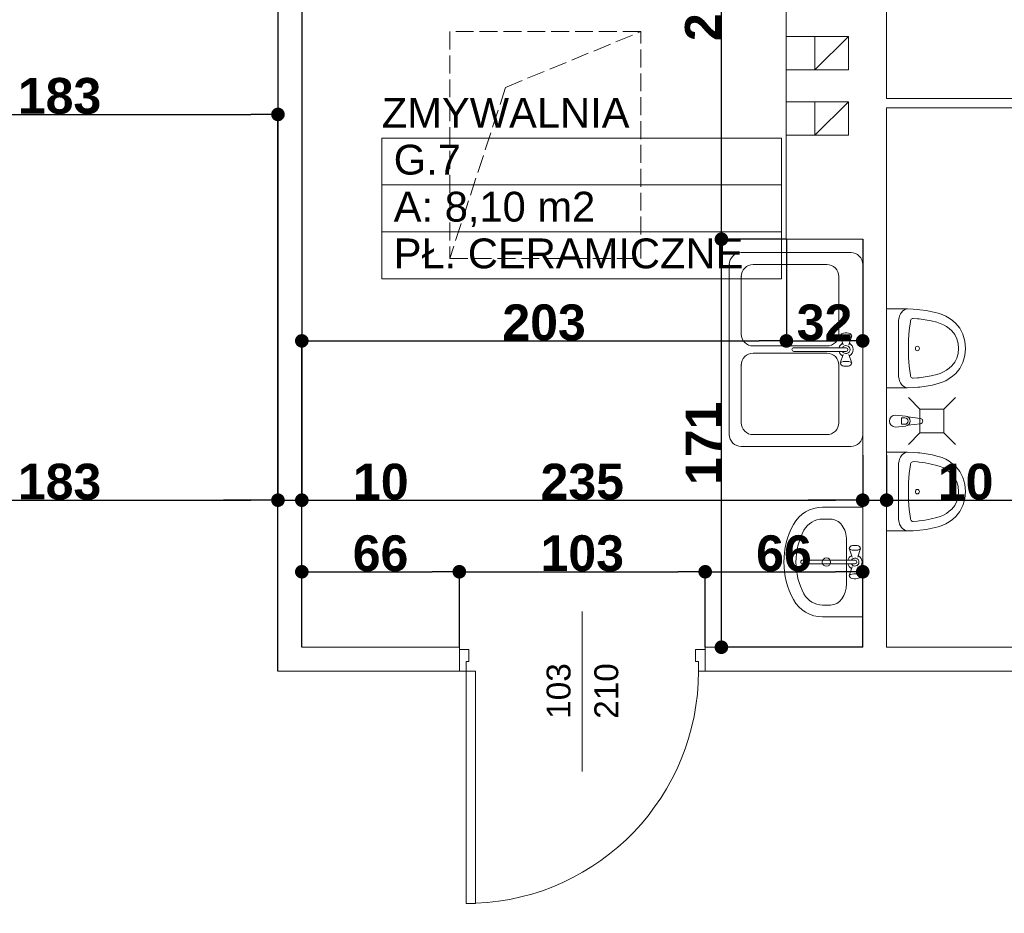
# Model space of a CAD drawing. Header units: millimetres. Extents: x 183299 to 1018155, y -286688 to 171278.
# Tile 51 of 100: x 406976 to 411101, y -86691 to -82946. Entities that reach past the tile are written whole.
import ezdxf
from ezdxf.enums import TextEntityAlignment as Align

# ---------------------------------------------------------------- set-up
doc = ezdxf.new("R2010")
doc.units = ezdxf.units.MM
doc.header["$MEASUREMENT"] = 0
doc.linetypes.add('Krawędzie ukryte 2', pattern=[100, 75, -25])
doc.linetypes.add('Przerywana', pattern=[282.222223, 141.111112, -141.111112])
for name, color, linetype in [('Drzwi ArchiCAD', 7, 'Continuous'), ('Elementy Modelu - Strefy', 7, 'Continuous'), ('inwentaryzacja_sciany', 7, 'Continuous'), ('inwentaryzacja_wyposazenie_sanitarne', 7, 'Continuous'), ('Konstrukcja - Słupy', 7, 'Continuous'), ('Wymiarowanie - Ogólne', 7, 'Continuous'), ('Znaczniki Drzwi', 7, 'Continuous')]:
    doc.layers.add(name, color=color, linetype=linetype)
for name, color, linetype, lineweight in [('Drzwi ArchiCAD_Nr_Pióra__1', 7, 'Continuous', 13), ('Elementy Modelu - Strefy_Nr_Pióra__6', 250, 'Continuous', 18), ('inwentaryzacja_sciany_Nr_Pióra__1', 7, 'Continuous', 13), ('inwentaryzacja_wyposazenie_sanitarne_Nr_Pióra__1', 7, 'Continuous', 13), ('Konstrukcja - Słupy_Nr_Pióra__1', 7, 'Continuous', 13), ('Znaczniki Drzwi_Nr_Pióra__1', 7, 'Continuous', 13), ('Znaczniki Drzwi_Nr_Pióra__7', 7, 'Continuous', 35)]:
    doc.layers.add(name, color=color, linetype=linetype, lineweight=lineweight)
for name, color, linetype, lineweight, true_color in [('Drzwi ArchiCAD_Nr_Pióra__23', 7, 'Continuous', 20, 0xff6600), ('Drzwi ArchiCAD_Nr_Pióra__3', 7, 'Continuous', 18, 0xff6600), ('inwentaryzacja_sciany_Nr_Pióra__4', 7, 'Continuous', 20, 0x029e21)]:
    doc.layers.add(name, color=color, linetype=linetype, lineweight=lineweight, true_color=true_color)
doc.styles.add('GENERATED_STYLE_1', font='arial.ttf')
doc.styles.add('GENERATED_STYLE_2', font='arialbd.ttf')
doc.styles.get("Standard").update_dxf_attribs({"font": 'txt', "bigfont": 'BIGFONT.SHX'})
doc.dimstyles.new('GENERATED_STYLE__1', dxfattribs={"dimtxt": 150, "dimasz": 114, "dimexe": 0.18, "dimexo": 0, "dimgap": 0.09, "dimtad": 1, "dimtih": 1, "dimtoh": 1, "dimdec": 0, "dimlfac": 0.1, "dimzin": 0, "dimdsep": 46, "dimtxsty": 'GENERATED_STYLE_2', "dimblk": 'ARROWHEAD_11', "dimblk1": 'ARROWHEAD_11', "dimblk2": 'ARROWHEAD_11', "dimcen": 0.09, "dimclrd": 256, "dimclre": 256, "dimclrt": 256, "dimazin": 0, "dimtfac": 1, "dimtdec": 4, "dimtmove": 0, "dimatfit": 3, "dimfxl": 1, "dimtolj": 1, "dimtzin": 0, "dimarcsym": 0})
doc.dimstyles.new('GENERATED_STYLE__2', dxfattribs={"dimtxt": 150, "dimasz": 114, "dimexe": 0.18, "dimexo": 0, "dimgap": 0.09, "dimtad": 1, "dimdec": 0, "dimlfac": 0.1, "dimzin": 0, "dimdsep": 46, "dimtxsty": 'GENERATED_STYLE_2', "dimblk": 'ARROWHEAD_11', "dimblk1": 'ARROWHEAD_11', "dimblk2": 'ARROWHEAD_11', "dimcen": 0.09, "dimclrd": 256, "dimclre": 256, "dimclrt": 256, "dimazin": 0, "dimtfac": 1, "dimtdec": 4, "dimtmove": 0, "dimatfit": 3, "dimfxl": 1, "dimtolj": 1, "dimtzin": 0, "dimarcsym": 0})

# ---------------------------------------------------------------- blocks, each defined once
blk = doc.blocks.new('ZMYWALNIA              _G.7_153_2', base_point=(233987.8, -83738.3))
at = {"layer": 'Elementy Modelu - Strefy_Nr_Pióra__6', "linetype": 'Continuous'}
for p, q in [((233150.1, -83541.9), (234825.5, -83541.9)), ((233150.1, -83738.3), (233150.1, -83541.9)), ((234825.5, -83541.9), (234825.5, -83738.3)), ((234825.5, -83738.3), (233150.1, -83738.3)), ((233150.1, -83738.3), (234825.5, -83738.3)), ((233150.1, -83934.8), (233150.1, -83738.3)), ((234825.5, -83738.3), (234825.5, -83934.8)), ((234825.5, -83934.8), (233150.1, -83934.8)), ((233150.1, -83934.8), (234825.5, -83934.8)), ((233150.1, -84131.2), (233150.1, -83934.8)), ((234825.5, -83934.8), (234825.5, -84131.2)), ((234825.5, -84131.2), (233150.1, -84131.2))]:
    blk.add_line(p, q, dxfattribs=at)
at = {"linetype": 'Continuous', "flags": 1}
for tag in ['ROOM_AREA', 'ROOM_PERIM', 'ROOM_WALLS_SURF', 'ROOM_DOORS_SURF', 'ROOM_WINDS_SURF', 'ROOM_BASELEV', 'ROOM_HEIGHT', 'ROOM_NET_AREA', 'ROOM_REDUCED_AREA', 'ROOM_CALC_AREA', 'ROOM_VOLUME']:
    blk.add_attdef(tag, text='', height=2000, dxfattribs=at).set_placement((233987.8, -84771.5), align=Align.BOTTOM_LEFT)
at = {"layer": 'Elementy Modelu - Strefy_Nr_Pióra__6', "linetype": 'Continuous', "insert": (233200.1, -83766.9), "char_height": 125, "attachment_point": 1, "style": 'GENERATED_STYLE_1'}
blk.add_mtext('{A: 8,10 m2}', dxfattribs=at)
at = {"layer": 'Elementy Modelu - Strefy_Nr_Pióra__6', "style": 'GENERATED_STYLE_1'}
for tag, p in [('ROOM_NAME', (233150.1, -83536)), ('ROOM_NUMBER', (233200.1, -83732.4)), ('basec', (233200.1, -84125.3))]:
    blk.add_attdef(tag, text='', height=125, dxfattribs=at).set_placement(p, align=Align.BOTTOM_LEFT)
blk = doc.blocks.new('D1 Drzwi proste 12_77')
at = {"layer": 'Drzwi ArchiCAD_Nr_Pióra__1', "linetype": 'Continuous'}
for p, q in [((-515, 0), (-515, -90)), ((515, 0), (515, -90))]:
    blk.add_line(p, q, dxfattribs=at)
at = {"layer": 'Drzwi ArchiCAD_Nr_Pióra__23', "linetype": 'Continuous'}
for p, q in [((-487, 0), (-515, 0)), ((-515, 0), (-515, -90)), ((-487, -40), (-487, 0)), ((515, 0), (487, 0)), ((487, 0), (487, -40)), ((515, -90), (515, 0)), ((-475, -40), (-487, -40)), ((-475, -90), (-475, -40)), ((487, -40), (475, -40)), ((475, -40), (475, -90)), ((-515, -90), (-475, -90)), ((475, -90), (515, -90))]:
    blk.add_line(p, q, dxfattribs=at)
at = {"layer": 'Drzwi ArchiCAD_Nr_Pióra__3', "linetype": 'Continuous'}
for p, q in [((487, 974), (447, 974)), ((447, 974), (447, 0)), ((487, 0), (487, 974)), ((447, 0), (487, 0))]:
    blk.add_line(p, q, dxfattribs=at)
blk.add_arc((487, 0), 974, 92.3537, 180, dxfattribs=at)
blk = doc.blocks.new('Znacznik O 12_274')
at = {"layer": 'Znaczniki Drzwi_Nr_Pióra__1', "linetype": 'Continuous'}
blk.add_line((0, 421.4), (0, -250), dxfattribs=at)
at = {"layer": 'Znaczniki Drzwi_Nr_Pióra__7', "linetype": 'Continuous', "char_height": 100, "attachment_point": 7, "rotation": 270, "style": 'GENERATED_STYLE_1'}
for s, insert in [('{210}', (-152.1, 200)), ('{103}', (47.9, 200))]:
    blk.add_mtext(s, dxfattribs=dict(at, insert=insert))
blk = doc.blocks.new('Ściana_736_2', base_point=(238385.1, -85775.8))
at = {"layer": 'inwentaryzacja_sciany_Nr_Pióra__1', "linetype": 'Continuous'}
for p, q in [((233475.1, -85675.8), (232815.1, -85675.8)), ((233475.1, -85685.8), (233475.1, -85675.8)), ((234505.1, -85685.8), (234505.1, -85675.8)), ((235165.1, -85675.8), (234505.1, -85675.8)), ((238285.1, -85675.8), (235265.1, -85675.8)), ((233475.1, -85775.8), (233475.1, -85685.8)), ((234505.1, -85775.8), (234505.1, -85685.8)), ((232715.1, -85775.8), (233475.1, -85775.8)), ((234505.1, -85775.8), (238385.1, -85775.8))]:
    blk.add_line(p, q, dxfattribs=at)
at = {"layer": 'Drzwi ArchiCAD', "linetype": 'Continuous', "rotation": 180}
blk.add_blockref('D1 Drzwi proste 12_77', (233990.1, -85775.8), dxfattribs=at)
at = {"layer": 'Znaczniki Drzwi', "rotation": 180}
blk.add_blockref('Znacznik O 12_274', (233990.1, -85775.8), dxfattribs=at)
blk = doc.blocks.new('Ściana_737_2', base_point=(232715.1, -85775.8))
at = {"layer": 'inwentaryzacja_sciany_Nr_Pióra__1', "linetype": 'Continuous'}
for p, q in [((232715.1, -81165.8), (232715.1, -85775.8)), ((232815.1, -85675.8), (232815.1, -81955.8))]:
    blk.add_line(p, q, dxfattribs=at)
blk = doc.blocks.new('Ściana_720_2', base_point=(235265.1, -85775.8))
at = {"layer": 'inwentaryzacja_sciany_Nr_Pióra__1', "linetype": 'Continuous'}
for p, q in [((235165.1, -83965.8), (235165.1, -85675.8)), ((235265.1, -85675.8), (235265.1, -83965.8))]:
    blk.add_line(p, q, dxfattribs=at)
blk = doc.blocks.new('Ściana_718_2', base_point=(235265.1, -81955.8))
at = {"layer": 'inwentaryzacja_sciany_Nr_Pióra__1', "linetype": 'Continuous'}
for p, q in [((234845.1, -81955.8), (234845.1, -83965.8)), ((235265.1, -83375.8), (235265.1, -81955.8)), ((235265.1, -83965.8), (235265.1, -83415.8)), ((234845.1, -83965.8), (235165.1, -83965.8))]:
    blk.add_line(p, q, dxfattribs=at)
blk = doc.blocks.new('D1 Drzwi proste 12_130')
at = {"layer": 'Drzwi ArchiCAD_Nr_Pióra__1', "linetype": 'Continuous'}
for p, q in [((-450, 0), (-450, -40)), ((450, 0), (450, -40))]:
    blk.add_line(p, q, dxfattribs=at)
at = {"layer": 'Drzwi ArchiCAD_Nr_Pióra__23', "linetype": 'Continuous'}
for p, q in [((-422, 0), (-450, 0)), ((-450, 0), (-450, -40)), ((-422, -40), (-422, 0)), ((450, 0), (422, 0)), ((422, 0), (422, -40)), ((450, -40), (450, 0)), ((-450, -40), (-410, -40)), ((-410, -40), (-422, -40)), ((422, -40), (410, -40)), ((410, -40), (450, -40))]:
    blk.add_line(p, q, dxfattribs=at)
at = {"layer": 'Drzwi ArchiCAD_Nr_Pióra__3', "linetype": 'Continuous'}
for p, q in [((422, 844), (382, 844)), ((382, 844), (382, 0)), ((422, 0), (422, 844)), ((382, 0), (422, 0))]:
    blk.add_line(p, q, dxfattribs=at)
blk.add_arc((422, 0), 844, 92.7165, 180, dxfattribs=at)
blk = doc.blocks.new('D1 Drzwi proste 12_131')
at = {"layer": 'Drzwi ArchiCAD_Nr_Pióra__1', "linetype": 'Continuous'}
for p, q in [((-450, 0), (-450, -40)), ((450, 0), (450, -40))]:
    blk.add_line(p, q, dxfattribs=at)
at = {"layer": 'Drzwi ArchiCAD_Nr_Pióra__23', "linetype": 'Continuous'}
for p, q in [((-422, 0), (-450, 0)), ((-450, 0), (-450, -40)), ((-422, -40), (-422, 0)), ((450, 0), (422, 0)), ((422, 0), (422, -40)), ((450, -40), (450, 0)), ((-450, -40), (-410, -40)), ((-410, -40), (-422, -40)), ((422, -40), (410, -40)), ((410, -40), (450, -40))]:
    blk.add_line(p, q, dxfattribs=at)
at = {"layer": 'Drzwi ArchiCAD_Nr_Pióra__3', "linetype": 'Continuous'}
for p, q in [((422, 844), (382, 844)), ((382, 844), (382, 0)), ((422, 0), (422, 844)), ((382, 0), (422, 0))]:
    blk.add_line(p, q, dxfattribs=at)
blk.add_arc((422, 0), 844, 92.7165, 180, dxfattribs=at)
blk = doc.blocks.new('Ściana_357_2', base_point=(235265.1, -83395.8))
at = {"layer": 'inwentaryzacja_sciany_Nr_Pióra__1', "linetype": 'Continuous'}
for p, q in [((235855.1, -83375.8), (235265.1, -83375.8)), ((235855.1, -83415.8), (235855.1, -83375.8)), ((236755.1, -83415.8), (236755.1, -83375.8)), ((236795.1, -83415.8), (236795.1, -83375.8)), ((237695.1, -83415.8), (237695.1, -83375.8)), ((238285.1, -83375.8), (237695.1, -83375.8)), ((238285.1, -83415.8), (238285.1, -83375.8)), ((235265.1, -83415.8), (235855.1, -83415.8)), ((236755.1, -83415.8), (236795.1, -83415.8)), ((237695.1, -83415.8), (238285.1, -83415.8))]:
    blk.add_line(p, q, dxfattribs=at)
at = {"layer": 'Drzwi ArchiCAD', "linetype": 'Continuous', "rotation": 180}
blk.add_blockref('D1 Drzwi proste 12_131', (236305.1, -83415.8), dxfattribs=at)
at = {"layer": 'Drzwi ArchiCAD', "linetype": 'Continuous', "xscale": -1, "rotation": 180}
blk.add_blockref('D1 Drzwi proste 12_130', (237245.1, -83415.8), dxfattribs=at)
blk = doc.blocks.new('Słup_122_2', base_point=(235035.1, -83460))
at = {"layer": 'Konstrukcja - Słupy_Nr_Pióra__1', "linetype": 'Continuous'}
blk.add_line((234965.1, -83530), (235105.1, -83390), dxfattribs=at)
at = {"layer": 'Konstrukcja - Słupy_Nr_Pióra__1', "linetype": 'Continuous', "flags": 128}
blk.add_lwpolyline([(234965.1, -83530), (235105.1, -83530), (235105.1, -83390), (234965.1, -83390)], close=True, dxfattribs=at)
blk = doc.blocks.new('Słup_123_2', base_point=(235035.1, -83185.8))
at = {"layer": 'Konstrukcja - Słupy_Nr_Pióra__1', "linetype": 'Continuous'}
blk.add_line((234965.1, -83255.8), (235105.1, -83115.8), dxfattribs=at)
at = {"layer": 'Konstrukcja - Słupy_Nr_Pióra__1', "linetype": 'Continuous', "flags": 128}
blk.add_lwpolyline([(234965.1, -83255.8), (235105.1, -83255.8), (235105.1, -83115.8), (234965.1, -83115.8)], close=True, dxfattribs=at)
blk = doc.blocks.new('Umywalka 01 12_16')
at = {"layer": 'inwentaryzacja_wyposazenie_sanitarne_Nr_Pióra__1', "linetype": 'Continuous'}
for p, q in [((-230, 0), (-230, -168)), ((230, 0), (-230, 0)), ((230, 0), (230, -168)), ((-69.1, -22.7), (-70, -29.2)), ((-70, -29.2), (-70, -36.2)), ((-70, -36.2), (-69.1, -42.7)), ((-67.6, -17.4), (-69.1, -22.7)), ((-65.6, -13.9), (-67.6, -17.4)), ((-60.4, -10.1), (-65.6, -13.9)), ((-57.6, -8.7), (-60.4, -10.1)), ((-54.8, -10.1), (-57.6, -8.7)), ((-20.1, -20.7), (-57.6, -8.7)), ((-52.3, -14.3), (-54.8, -10.1)), ((-50.5, -20.7), (-52.3, -14.3)), ((-49.5, -28.5), (-50.5, -20.7)), ((-50.5, -44.7), (-49.5, -36.9)), ((-49.5, -36.9), (-49.5, -28.5)), ((-7.9, -31.3), (-7.9, -251.6)), ((7.9, -251.6), (7.9, -31.3)), ((20.1, -20.7), (57.6, -8.7)), ((50.5, -20.7), (49.5, -28.5)), ((49.5, -28.5), (49.5, -36.9)), ((49.5, -36.9), (50.5, -44.7)), ((52.3, -14.3), (50.5, -20.7)), ((54.8, -10.1), (52.3, -14.3)), ((57.6, -8.7), (54.8, -10.1)), ((60.4, -10.1), (57.6, -8.7)), ((60.4, -10.1), (65.6, -13.9)), ((67.6, -17.4), (65.6, -13.9)), ((69.1, -22.7), (67.6, -17.4)), ((70, -29.2), (69.1, -22.7)), ((69.1, -42.7), (70, -36.2)), ((70, -36.2), (70, -29.2)), ((-91.1, -67.7), (-91.1, -67.7)), ((91.1, -67.7), (-91.1, -67.7)), ((-69.1, -42.7), (-67.6, -48)), ((-67.6, -48), (-65.6, -51.5)), ((-60.4, -55.3), (-65.6, -51.5)), ((-60.4, -55.3), (-57.6, -56.7)), ((-20.1, -44.7), (-57.6, -56.7)), ((-57.6, -56.7), (-54.8, -55.3)), ((-54.8, -55.3), (-52.3, -51.1)), ((-52.3, -51.1), (-50.5, -44.7)), ((20.1, -44.7), (57.6, -56.7)), ((50.5, -44.7), (52.3, -51.1)), ((52.3, -51.1), (54.8, -55.3)), ((54.8, -55.3), (57.6, -56.7)), ((57.6, -56.7), (60.4, -55.3)), ((60.4, -55.3), (65.6, -51.5)), ((65.6, -51.5), (67.6, -48)), ((67.6, -48), (69.1, -42.7)), ((-180, -134.4), (-180, -168)), ((180, -134.4), (180, -168))]:
    blk.add_line(p, q, dxfattribs=at)
blk.add_circle((0, -151.9), 17.5, dxfattribs=at)
for centre, radius, start, end in [((0, -32.7), 30, 27.9765, 152.0235), ((0, -32.7), 16.8, 298.0549, 241.9451), ((0, -32.7), 8, 10, 170), ((0, -32.7), 30, 207.9765, 254.7747), ((0, -32.7), 30, 285.2253, 332.0235), ((-91.1, -168), 138.9, 180, 241.5254), ((-91.1, -168), 88.9, 180, 241.5254), ((91.1, -168), 88.9, 298.4746, 0), ((91.1, -168), 138.9, 298.4746, 0), ((0, 0), 280, 241.5254, 298.4746), ((0, -251.6), 7.88, 180, 0), ((0, 0), 330, 241.5254, 298.4746)]:
    blk.add_arc(centre, radius, start, end, dxfattribs=at)
for centre, major_axis, start_param, end_param in [((-91.1, -134.4), (88.9, 0), 1.570796, 3.141593), ((91.1, -134.4), (-88.9, 0), 3.141593, 4.712389)]:
    blk.add_ellipse(centre, major_axis=major_axis, ratio=0.750558, start_param=start_param, end_param=end_param, dxfattribs=at)
blk = doc.blocks.new('Zlew tradycyjny 12_3')
at = {"layer": 'inwentaryzacja_wyposazenie_sanitarne_Nr_Pióra__1', "linetype": 'Continuous'}
for p, q in [((762.8, 558.8), (50, 558.8)), ((0, 508.8), (0, 50)), ((337.3, 498.8), (336.4, 492.3)), ((338.8, 504.1), (337.3, 498.8)), ((340.8, 507.6), (338.8, 504.1)), ((346, 511.4), (340.8, 507.6)), ((348.8, 512.8), (346, 511.4)), ((351.6, 511.4), (348.8, 512.8)), ((386.3, 500.8), (348.8, 512.8)), ((354.1, 507.2), (351.6, 511.4)), ((355.9, 500.8), (354.1, 507.2)), ((356.9, 493), (355.9, 500.8)), ((426.5, 500.8), (464, 512.8)), ((456.9, 500.8), (455.9, 493)), ((458.7, 507.2), (456.9, 500.8)), ((461.2, 511.4), (458.7, 507.2)), ((464, 512.8), (461.2, 511.4)), ((466.8, 511.4), (464, 512.8)), ((466.8, 511.4), (472, 507.6)), ((474, 504.1), (472, 507.6)), ((475.5, 498.8), (474, 504.1)), ((476.4, 492.3), (475.5, 498.8)), ((812.8, 50), (812.8, 508.8)), ((341.4, 458.8), (100, 458.8)), ((336.4, 492.3), (336.4, 485.3)), ((336.4, 485.3), (337.3, 478.8)), ((337.3, 478.8), (338.8, 473.5)), ((338.8, 473.5), (340.8, 470)), ((346, 466.2), (340.8, 470)), ((346, 466.2), (348.8, 464.8)), ((386.3, 476.8), (348.8, 464.8)), ((348.8, 464.8), (351.6, 466.2)), ((351.6, 466.2), (354.1, 470.4)), ((354.1, 470.4), (355.9, 476.8)), ((355.9, 476.8), (356.9, 484.6)), ((356.9, 484.6), (356.9, 493)), ((398.5, 490.2), (398.5, 269.9)), ((414.3, 269.9), (414.3, 490.2)), ((426.5, 476.8), (464, 464.8)), ((455.9, 493), (455.9, 484.6)), ((455.9, 484.6), (456.9, 476.8)), ((456.9, 476.8), (458.7, 470.4)), ((458.7, 470.4), (461.2, 466.2)), ((461.2, 466.2), (464, 464.8)), ((464, 464.8), (466.8, 466.2)), ((466.8, 466.2), (472, 470)), ((712.8, 458.8), (471.4, 458.8)), ((472, 470), (474, 473.5)), ((474, 473.5), (475.5, 478.8)), ((475.5, 478.8), (476.4, 485.3)), ((476.4, 485.3), (476.4, 492.3)), ((50, 408.8), (50, 100)), ((391.4, 100), (391.4, 408.8)), ((421.4, 408.8), (421.4, 100)), ((762.8, 100), (762.8, 408.8)), ((100, 50), (341.4, 50)), ((471.4, 50), (712.8, 50)), ((50, 0), (762.8, 0))]:
    blk.add_line(p, q, dxfattribs=at)
for centre, radius, start, end in [((50, 508.8), 50, 90, 180), ((762.8, 508.8), 50, 0, 90), ((406.4, 488.8), 30, 27.9765, 152.0235), ((406.4, 488.8), 16.8, 298.0549, 241.9451), ((406.4, 488.8), 8, 10, 170), ((100, 408.8), 50, 90, 180), ((341.4, 408.8), 50, 0, 90), ((406.4, 488.8), 30, 207.9765, 254.7747), ((406.4, 488.8), 30, 285.2253, 332.0235), ((471.4, 408.8), 50, 90, 180), ((712.8, 408.8), 50, 0, 90), ((406.4, 269.9), 7.88, 180, 0), ((100, 100), 50, 180, 270), ((341.4, 100), 50, 270, 0), ((471.4, 100), 50, 180, 270), ((712.8, 100), 50, 270, 0), ((50, 50), 50, 180, 270), ((762.8, 50), 50, 270, 0)]:
    blk.add_arc(centre, radius, start, end, dxfattribs=at)
for p in [(100, 50), (471.4, 50), (50, 0)]:
    blk.add_point(p, dxfattribs=at)
blk = doc.blocks.new('Pisuar 01 12_3')
at = {"layer": 'inwentaryzacja_wyposazenie_sanitarne_Nr_Pióra__1', "linetype": 'Continuous'}
for p, q in [((0, 330.2), (0, 306.4)), ((0, 330.2), (330.2, 330.2)), ((330.2, 330.2), (330.2, 286.8)), ((0, 306.4), (0, 283.4)), ((0, 283.4), (0, 279.1)), ((0, 279.1), (0, 246)), ((0, 242.7), (1.3, 249.3)), ((1.3, 249.3), (4.2, 255.7)), ((4.2, 255.7), (8.5, 261.7)), ((8.5, 261.7), (14.2, 267)), ((14.2, 267), (21, 271.6)), ((21, 271.6), (28.8, 275.4)), ((28.8, 275.4), (37.3, 278.1)), ((37.3, 278.1), (46.4, 279.8)), ((46.4, 279.8), (55.7, 280.3)), ((55.7, 280.3), (274.4, 280.3)), ((274.4, 280.3), (283.8, 279.8)), ((283.8, 279.8), (292.8, 278.1)), ((292.8, 278.1), (301.4, 275.4)), ((301.4, 275.4), (309.2, 271.6)), ((309.2, 271.6), (316, 267)), ((316, 267), (321.6, 261.7)), ((321.6, 261.7), (326, 255.7)), ((326, 255.7), (328.8, 249.3)), ((328.8, 249.3), (330.2, 242.7)), ((330.2, 286.8), (330.2, 279.1)), ((330.2, 279.1), (330.2, 246)), ((0, 246), (0, 242.7)), ((0, 242.7), (0.9, 218.2)), ((0.9, 218.2), (2.3, 199.6)), ((39.9, 219.3), (40.2, 221.9)), ((41.3, 201.2), (39.9, 219.3)), ((40.2, 221.9), (41.4, 224.4)), ((41.4, 224.4), (43.3, 226.6)), ((43.3, 226.6), (45.9, 228.5)), ((45.9, 228.5), (49.1, 229.8)), ((49.1, 229.8), (52.5, 230.6)), ((52.5, 230.6), (89.8, 235.1)), ((89.8, 235.1), (127.4, 237.8)), ((127.4, 237.8), (138, 238)), ((138, 238), (192.1, 238)), ((192.1, 238), (202.8, 237.8)), ((202.8, 237.8), (240.4, 235.1)), ((240.4, 235.1), (277.7, 230.6)), ((277.7, 230.6), (281.1, 229.8)), ((281.1, 229.8), (284.3, 228.5)), ((284.3, 228.5), (286.9, 226.6)), ((286.9, 226.6), (288.8, 224.4)), ((288.8, 224.4), (290, 221.9)), ((290.3, 219.3), (288.9, 201.2)), ((290, 221.9), (290.3, 219.3)), ((327.9, 199.6), (329.3, 218.2)), ((329.3, 218.2), (330.1, 243.1)), ((330.2, 246), (330.2, 242.7)), ((2.3, 199.6), (3.1, 191)), ((3.1, 191), (6.6, 165)), ((42, 193.2), (41.3, 201.2)), ((45.4, 168.2), (42, 193.2)), ((50.1, 143.4), (45.4, 168.2)), ((284.8, 168.2), (280.1, 143.4)), ((288.2, 193.2), (284.8, 168.2)), ((288.9, 201.2), (288.2, 193.2)), ((323.6, 165), (327.1, 191)), ((327.1, 191), (327.9, 199.6)), ((6.6, 165), (11.5, 139.1)), ((11.5, 139.1), (17.7, 113.4)), ((56, 119), (50.1, 143.4)), ((280.1, 143.4), (274.2, 119)), ((312.5, 113.4), (318.7, 139.1)), ((318.7, 139.1), (323.6, 165)), ((17.7, 113.4), (22.8, 97.7)), ((22.8, 97.7), (29.7, 82.5)), ((60.4, 105.3), (56, 119)), ((66.3, 92.2), (60.4, 105.3)), ((73.7, 79.6), (66.3, 92.2)), ((263.9, 92.2), (256.5, 79.6)), ((269.8, 105.3), (263.9, 92.2)), ((274.2, 119), (269.8, 105.3)), ((300.5, 82.5), (307.4, 97.7)), ((307.4, 97.7), (312.5, 113.4)), ((29.7, 82.5), (38.3, 67.7)), ((38.3, 67.7), (48.5, 53.5)), ((48.5, 53.5), (60.3, 40)), ((82.4, 67.4), (73.7, 79.6)), ((91.7, 56.8), (82.4, 67.4)), ((107, 44.3), (91.7, 56.8)), ((124.5, 35.6), (107, 44.3)), ((223.2, 44.3), (205.7, 35.6)), ((238.5, 56.8), (223.2, 44.3)), ((247.8, 67.4), (238.5, 56.8)), ((256.5, 79.6), (247.8, 67.4)), ((269.9, 40), (281.7, 53.5)), ((281.7, 53.5), (291.9, 67.7)), ((291.9, 67.7), (300.5, 82.5)), ((60.3, 40), (80.8, 23.3)), ((80.8, 23.3), (106, 10.6)), ((106, 10.6), (134.7, 2.7)), ((144.2, 30.1), (124.5, 35.6)), ((134.7, 2.7), (165.1, 0)), ((165.1, 28.3), (144.2, 30.1)), ((186, 30.1), (165.1, 28.3)), ((165.1, 0), (195.5, 2.7)), ((205.7, 35.6), (186, 30.1)), ((195.5, 2.7), (224.2, 10.6)), ((224.2, 10.6), (249.4, 23.3)), ((249.4, 23.3), (269.9, 40))]:
    blk.add_line(p, q, dxfattribs=at)
blk.add_ellipse((165.5, 201), major_axis=(9.27, 0), ratio=0.93164, dxfattribs=at)
blk = doc.blocks.new('Kran 12')
at = {"layer": 'inwentaryzacja_wyposazenie_sanitarne_Nr_Pióra__1', "linetype": 'Continuous'}
for p, q in [((-21, -42), (-25, 0)), ((21, -42), (25, 0)), ((-13.6, -39.8), (-13.6, -24.9)), ((-13.6, -24.9), (13.6, -24.9)), ((13.6, -24.9), (13.6, -39.8)), ((-17.7, -51.5), (-11.1, -104.4)), ((11.1, -104.4), (17.7, -51.5))]:
    blk.add_line(p, q, dxfattribs=at)
for centre, radius, start, end in [((0, 0), 25, 0, 180), ((0, -39.8), 13.6, 180, 0), ((0, -40.1), 21.1, 185.1696, 354.8304), ((0, -103), 11.2, 187.1389, 352.8611)]:
    blk.add_arc(centre, radius, start, end, dxfattribs=at)
blk = doc.blocks.new('ARROWHEAD_11')
at = {"linetype": 'Continuous'}
blk.add_line((0, 0), (-1, 0), dxfattribs=at)
at = {"linetype": 'Continuous', "const_width": 0.25, "flags": 128}
blk.add_lwpolyline([(-0.125, 0, 1), (0.125, 0, 1)], format="xyb", close=True, dxfattribs=at)
blk = doc.blocks.new('*D5313')
at = {"layer": 'Defpoints', "color": 0}
for p in [(404628, -84236.3), (405828, -84236.3), (415043, -87576.3)]:
    blk.add_point(p, dxfattribs=at)
at = {"layer": 'Wymiarowanie - Ogólne', "linetype": 'Continuous', "lineweight": -2}
for p, q in [((405828, -84236.3), (404627.8, -84236.3)), ((404628, -87462.3), (404628, -84350.3)), ((415043, -87576.3), (404627.8, -87576.3))]:
    blk.add_line(p, q, dxfattribs=at)
at = {"layer": 'Wymiarowanie - Ogólne', "lineweight": -2, "xscale": 114, "yscale": 114, "zscale": 114}
for p, rotation in [((404628, -84236.3), 90), ((404628, -87576.3), 270)]:
    blk.add_blockref('ARROWHEAD_11', p, dxfattribs=dict(at, rotation=rotation))
at = {"layer": 'Wymiarowanie - Ogólne', "insert": (404551.4, -85906.3), "char_height": 150, "attachment_point": 5, "rotation": 90, "style": 'GENERATED_STYLE_2'}
blk.add_mtext('\\A1;334', dxfattribs=at)
blk = doc.blocks.new('*D6665')
at = {"layer": 'Defpoints', "color": 0}
for p in [(410188, -83866.3), (410188, -84292.5), (408158, -85576.3)]:
    blk.add_point(p, dxfattribs=at)
at = {"layer": 'Wymiarowanie - Ogólne', "linetype": 'Continuous', "lineweight": -2}
for p, q in [((410188, -83866.3), (410188, -84292.7)), ((408158, -85576.3), (408158, -84292.4)), ((408272, -84292.5), (410074, -84292.5))]:
    blk.add_line(p, q, dxfattribs=at)
at = {"layer": 'Wymiarowanie - Ogólne', "lineweight": -2, "xscale": 114, "yscale": 114, "zscale": 114, "rotation": 180}
blk.add_blockref('ARROWHEAD_11', (408158, -84292.5), dxfattribs=at)
at = {"layer": 'Wymiarowanie - Ogólne', "lineweight": -2, "xscale": 114, "yscale": 114, "zscale": 114}
blk.add_blockref('ARROWHEAD_11', (410188, -84292.5), dxfattribs=at)
at = {"layer": 'Wymiarowanie - Ogólne', "insert": (409173, -84215.9), "char_height": 150, "attachment_point": 5, "style": 'GENERATED_STYLE_2'}
blk.add_mtext('\\A1;203', dxfattribs=at)
blk = doc.blocks.new('*D6666')
at = {"layer": 'Defpoints', "color": 0}
for p in [(410188, -83866.3), (410508, -83866.3), (410508, -84292.5)]:
    blk.add_point(p, dxfattribs=at)
at = {"layer": 'Wymiarowanie - Ogólne', "linetype": 'Continuous', "lineweight": -2}
for p, q in [((410188, -83866.3), (410188, -84292.7)), ((410508, -83866.3), (410508, -84292.7)), ((410302, -84292.5), (410394, -84292.5))]:
    blk.add_line(p, q, dxfattribs=at)
at = {"layer": 'Wymiarowanie - Ogólne', "lineweight": -2, "xscale": 114, "yscale": 114, "zscale": 114, "rotation": 180}
blk.add_blockref('ARROWHEAD_11', (410188, -84292.5), dxfattribs=at)
at = {"layer": 'Wymiarowanie - Ogólne', "lineweight": -2, "xscale": 114, "yscale": 114, "zscale": 114}
blk.add_blockref('ARROWHEAD_11', (410508, -84292.5), dxfattribs=at)
at = {"layer": 'Wymiarowanie - Ogólne', "insert": (410348, -84215.9), "char_height": 150, "attachment_point": 5, "style": 'GENERATED_STYLE_2'}
blk.add_mtext('\\A1;32', dxfattribs=at)
blk = doc.blocks.new('*D6667')
at = {"layer": 'Defpoints', "color": 0}
for p in [(408818, -85260), (408158, -85576.3), (408818, -85576.3)]:
    blk.add_point(p, dxfattribs=at)
at = {"layer": 'Wymiarowanie - Ogólne', "linetype": 'Continuous', "lineweight": -2}
for p, q in [((408158, -85576.3), (408158, -85259.8)), ((408272, -85260), (408704, -85260)), ((408818, -85576.3), (408818, -85259.8))]:
    blk.add_line(p, q, dxfattribs=at)
at = {"layer": 'Wymiarowanie - Ogólne', "lineweight": -2, "xscale": 114, "yscale": 114, "zscale": 114, "rotation": 180}
blk.add_blockref('ARROWHEAD_11', (408158, -85260), dxfattribs=at)
at = {"layer": 'Wymiarowanie - Ogólne', "lineweight": -2, "xscale": 114, "yscale": 114, "zscale": 114}
blk.add_blockref('ARROWHEAD_11', (408818, -85260), dxfattribs=at)
at = {"layer": 'Wymiarowanie - Ogólne', "insert": (408488, -85183.4), "char_height": 150, "attachment_point": 5, "style": 'GENERATED_STYLE_2'}
blk.add_mtext('\\A1;66', dxfattribs=at)
blk = doc.blocks.new('*D6668')
at = {"layer": 'Defpoints', "color": 0}
for p in [(409848, -85260), (408818, -85576.3), (409848, -85576.3)]:
    blk.add_point(p, dxfattribs=at)
at = {"layer": 'Wymiarowanie - Ogólne', "linetype": 'Continuous', "lineweight": -2}
for p, q in [((408818, -85576.3), (408818, -85259.8)), ((408932, -85260), (409734, -85260)), ((409848, -85576.3), (409848, -85259.8))]:
    blk.add_line(p, q, dxfattribs=at)
at = {"layer": 'Wymiarowanie - Ogólne', "lineweight": -2, "xscale": 114, "yscale": 114, "zscale": 114, "rotation": 180}
blk.add_blockref('ARROWHEAD_11', (408818, -85260), dxfattribs=at)
at = {"layer": 'Wymiarowanie - Ogólne', "lineweight": -2, "xscale": 114, "yscale": 114, "zscale": 114}
blk.add_blockref('ARROWHEAD_11', (409848, -85260), dxfattribs=at)
at = {"layer": 'Wymiarowanie - Ogólne', "insert": (409333, -85183.4), "char_height": 150, "attachment_point": 5, "style": 'GENERATED_STYLE_2'}
blk.add_mtext('\\A1;103', dxfattribs=at)
blk = doc.blocks.new('*D6669')
at = {"layer": 'Defpoints', "color": 0}
for p in [(410508, -85260), (409848, -85576.3), (410508, -85576.3)]:
    blk.add_point(p, dxfattribs=at)
at = {"layer": 'Wymiarowanie - Ogólne', "linetype": 'Continuous', "lineweight": -2}
for p, q in [((409848, -85576.3), (409848, -85259.8)), ((409962, -85260), (410394, -85260)), ((410508, -85576.3), (410508, -85259.8))]:
    blk.add_line(p, q, dxfattribs=at)
at = {"layer": 'Wymiarowanie - Ogólne', "lineweight": -2, "xscale": 114, "yscale": 114, "zscale": 114, "rotation": 180}
blk.add_blockref('ARROWHEAD_11', (409848, -85260), dxfattribs=at)
at = {"layer": 'Wymiarowanie - Ogólne', "lineweight": -2, "xscale": 114, "yscale": 114, "zscale": 114}
blk.add_blockref('ARROWHEAD_11', (410508, -85260), dxfattribs=at)
at = {"layer": 'Wymiarowanie - Ogólne', "insert": (410178, -85183.4), "char_height": 150, "attachment_point": 5, "style": 'GENERATED_STYLE_2'}
blk.add_mtext('\\A1;66', dxfattribs=at)
blk = doc.blocks.new('*D6670')
at = {"layer": 'Defpoints', "color": 0}
for p in [(408058, -80781.3), (406228, -83836.3), (408058, -84960)]:
    blk.add_point(p, dxfattribs=at)
at = {"layer": 'Wymiarowanie - Ogólne', "linetype": 'Continuous', "lineweight": -2}
for p, q in [((408058, -80781.3), (408058, -84960.2)), ((406228, -83836.3), (406228, -84960.2)), ((406342, -84960), (407944, -84960))]:
    blk.add_line(p, q, dxfattribs=at)
at = {"layer": 'Wymiarowanie - Ogólne', "lineweight": -2, "xscale": 114, "yscale": 114, "zscale": 114, "rotation": 180}
blk.add_blockref('ARROWHEAD_11', (406228, -84960), dxfattribs=at)
at = {"layer": 'Wymiarowanie - Ogólne', "lineweight": -2, "xscale": 114, "yscale": 114, "zscale": 114}
blk.add_blockref('ARROWHEAD_11', (408058, -84960), dxfattribs=at)
at = {"layer": 'Wymiarowanie - Ogólne', "insert": (407143, -84883.3), "char_height": 150, "attachment_point": 5, "style": 'GENERATED_STYLE_2'}
blk.add_mtext('\\A1;183', dxfattribs=at)
blk = doc.blocks.new('*D6671')
at = {"layer": 'Defpoints', "color": 0}
for p in [(408058, -80781.3), (408158, -80781.3), (408158, -84960)]:
    blk.add_point(p, dxfattribs=at)
at = {"layer": 'Wymiarowanie - Ogólne', "linetype": 'Continuous', "lineweight": -2}
for p, q in [((408058, -80781.3), (408058, -84960.2)), ((408158, -80781.3), (408158, -84960.2)), ((407944, -84960), (407830, -84960)), ((408058, -84960), (408158, -84960)), ((408272, -84960), (408592.1, -84960))]:
    blk.add_line(p, q, dxfattribs=at)
at = {"layer": 'Wymiarowanie - Ogólne', "lineweight": -2, "xscale": 114, "yscale": 114, "zscale": 114}
blk.add_blockref('ARROWHEAD_11', (408058, -84960), dxfattribs=at)
at = {"layer": 'Wymiarowanie - Ogólne', "lineweight": -2, "xscale": 114, "yscale": 114, "zscale": 114, "rotation": 180}
blk.add_blockref('ARROWHEAD_11', (408158, -84960), dxfattribs=at)
at = {"layer": 'Wymiarowanie - Ogólne', "insert": (408489, -84883.4), "char_height": 150, "attachment_point": 5, "style": 'GENERATED_STYLE_2'}
blk.add_mtext('\\A1;10', dxfattribs=at)
blk = doc.blocks.new('*D6672')
at = {"layer": 'Defpoints', "color": 0}
for p in [(408158, -80781.3), (410508, -84771.3), (410508, -84960)]:
    blk.add_point(p, dxfattribs=at)
at = {"layer": 'Wymiarowanie - Ogólne', "linetype": 'Continuous', "lineweight": -2}
for p, q in [((408158, -80781.3), (408158, -84960.2)), ((410508, -84771.3), (410508, -84960.2)), ((408272, -84960), (410394, -84960))]:
    blk.add_line(p, q, dxfattribs=at)
at = {"layer": 'Wymiarowanie - Ogólne', "lineweight": -2, "xscale": 114, "yscale": 114, "zscale": 114, "rotation": 180}
blk.add_blockref('ARROWHEAD_11', (408158, -84960), dxfattribs=at)
at = {"layer": 'Wymiarowanie - Ogólne', "lineweight": -2, "xscale": 114, "yscale": 114, "zscale": 114}
blk.add_blockref('ARROWHEAD_11', (410508, -84960), dxfattribs=at)
at = {"layer": 'Wymiarowanie - Ogólne', "insert": (409333, -84883.4), "char_height": 150, "attachment_point": 5, "style": 'GENERATED_STYLE_2'}
blk.add_mtext('\\A1;235', dxfattribs=at)
blk = doc.blocks.new('*D6673')
at = {"layer": 'Defpoints', "color": 0}
for p in [(410508, -84771.3), (410608, -84771.3), (410608, -84960)]:
    blk.add_point(p, dxfattribs=at)
at = {"layer": 'Wymiarowanie - Ogólne', "linetype": 'Continuous', "lineweight": -2}
for p, q in [((410508, -84771.3), (410508, -84960.2)), ((410608, -84771.3), (410608, -84960.2)), ((410394, -84960), (410280, -84960)), ((410508, -84960), (410608, -84960)), ((410722, -84960), (411042.1, -84960))]:
    blk.add_line(p, q, dxfattribs=at)
at = {"layer": 'Wymiarowanie - Ogólne', "lineweight": -2, "xscale": 114, "yscale": 114, "zscale": 114}
blk.add_blockref('ARROWHEAD_11', (410508, -84960), dxfattribs=at)
at = {"layer": 'Wymiarowanie - Ogólne', "lineweight": -2, "xscale": 114, "yscale": 114, "zscale": 114, "rotation": 180}
blk.add_blockref('ARROWHEAD_11', (410608, -84960), dxfattribs=at)
at = {"layer": 'Wymiarowanie - Ogólne', "insert": (410939, -84883.4), "char_height": 150, "attachment_point": 5, "style": 'GENERATED_STYLE_2'}
blk.add_mtext('\\A1;10', dxfattribs=at)
blk = doc.blocks.new('*D6674')
at = {"layer": 'Defpoints', "color": 0}
for p in [(413628, -83766.3), (410608, -84771.3), (413628, -84960)]:
    blk.add_point(p, dxfattribs=at)
at = {"layer": 'Wymiarowanie - Ogólne', "linetype": 'Continuous', "lineweight": -2}
for p, q in [((413628, -83766.3), (413628, -84960.2)), ((410608, -84771.3), (410608, -84960.2)), ((410722, -84960), (413514, -84960))]:
    blk.add_line(p, q, dxfattribs=at)
at = {"layer": 'Wymiarowanie - Ogólne', "lineweight": -2, "xscale": 114, "yscale": 114, "zscale": 114, "rotation": 180}
blk.add_blockref('ARROWHEAD_11', (410608, -84960), dxfattribs=at)
at = {"layer": 'Wymiarowanie - Ogólne', "lineweight": -2, "xscale": 114, "yscale": 114, "zscale": 114}
blk.add_blockref('ARROWHEAD_11', (413628, -84960), dxfattribs=at)
at = {"layer": 'Wymiarowanie - Ogólne', "insert": (412118, -84883.4), "char_height": 150, "attachment_point": 5, "style": 'GENERATED_STYLE_2'}
blk.add_mtext('\\A1;302', dxfattribs=at)
blk = doc.blocks.new('*D6688')
at = {"layer": 'Defpoints', "color": 0}
for p in [(409916, -83866.3), (410188, -83866.3), (410508, -85576.3)]:
    blk.add_point(p, dxfattribs=at)
at = {"layer": 'Wymiarowanie - Ogólne', "linetype": 'Continuous', "lineweight": -2}
for p, q in [((410188, -83866.3), (409915.8, -83866.3)), ((409916, -85462.3), (409916, -83980.3)), ((410508, -85576.3), (409915.8, -85576.3))]:
    blk.add_line(p, q, dxfattribs=at)
at = {"layer": 'Wymiarowanie - Ogólne', "lineweight": -2, "xscale": 114, "yscale": 114, "zscale": 114}
for p, rotation in [((409916, -83866.3), 90), ((409916, -85576.3), 270)]:
    blk.add_blockref('ARROWHEAD_11', p, dxfattribs=dict(at, rotation=rotation))
at = {"layer": 'Wymiarowanie - Ogólne', "insert": (409840.7, -84721.3), "char_height": 150, "attachment_point": 5, "rotation": 90, "style": 'GENERATED_STYLE_2'}
blk.add_mtext('\\A1;171', dxfattribs=at)
blk = doc.blocks.new('*D6689')
at = {"layer": 'Defpoints', "color": 0}
for p in [(409916, -81856.3), (410188, -81856.3), (410188, -83866.3)]:
    blk.add_point(p, dxfattribs=at)
at = {"layer": 'Wymiarowanie - Ogólne', "linetype": 'Continuous', "lineweight": -2}
for p, q in [((410188, -81856.3), (409915.8, -81856.3)), ((409916, -83752.3), (409916, -81970.3)), ((410188, -83866.3), (409915.8, -83866.3))]:
    blk.add_line(p, q, dxfattribs=at)
at = {"layer": 'Wymiarowanie - Ogólne', "lineweight": -2, "xscale": 114, "yscale": 114, "zscale": 114}
for p, rotation in [((409916, -81856.3), 90), ((409916, -83866.3), 270)]:
    blk.add_blockref('ARROWHEAD_11', p, dxfattribs=dict(at, rotation=rotation))
at = {"layer": 'Wymiarowanie - Ogólne', "insert": (409839.4, -82861.3), "char_height": 150, "attachment_point": 5, "rotation": 90, "style": 'GENERATED_STYLE_2'}
blk.add_mtext('\\A1;201', dxfattribs=at)
blk = doc.blocks.new('*D6707')
at = {"layer": 'Defpoints', "color": 0}
for p in [(408058, -83343.5), (406228, -83836.3), (408058, -85676.3)]:
    blk.add_point(p, dxfattribs=at)
at = {"layer": 'Wymiarowanie - Ogólne', "linetype": 'Continuous', "lineweight": -2}
for p, q in [((406228, -83836.3), (406228, -83343.3)), ((406342, -83343.5), (407944, -83343.5)), ((408058, -85676.3), (408058, -83343.3))]:
    blk.add_line(p, q, dxfattribs=at)
at = {"layer": 'Wymiarowanie - Ogólne', "lineweight": -2, "xscale": 114, "yscale": 114, "zscale": 114, "rotation": 180}
blk.add_blockref('ARROWHEAD_11', (406228, -83343.5), dxfattribs=at)
at = {"layer": 'Wymiarowanie - Ogólne', "lineweight": -2, "xscale": 114, "yscale": 114, "zscale": 114}
blk.add_blockref('ARROWHEAD_11', (408058, -83343.5), dxfattribs=at)
at = {"layer": 'Wymiarowanie - Ogólne', "insert": (407143, -83266.7), "char_height": 150, "attachment_point": 5, "style": 'GENERATED_STYLE_2'}
blk.add_mtext('\\A1;183', dxfattribs=at)

msp = doc.modelspace()

# ---------------------------------------------------------------- linework, layer by layer
at = {"layer": 'inwentaryzacja_sciany_Nr_Pióra__1', "linetype": 'Continuous'}
for p, q in [((410307.95206, -83016.32699), (410187.95206, -83016.32699)), ((410307.95206, -83156.32699), (410187.95206, -83156.32699)), ((410307.95206, -83290.56706), (410187.95206, -83290.56706)), ((410307.95206, -83430.56706), (410187.95206, -83430.56706))]:
    msp.add_line(p, q, dxfattribs=at)
at = {"layer": 'inwentaryzacja_sciany_Nr_Pióra__1', "linetype": 'Przerywana'}
for p, q in [((410747.84029, -84578.35013), (410699.31802, -84529.82786)), ((410847.84029, -84578.35013), (410896.36255, -84529.82786)), ((410747.84029, -84678.35013), (410747.84029, -84578.35013)), ((410847.84029, -84578.35013), (410747.84029, -84578.35013)), ((410847.84029, -84578.35013), (410847.84029, -84678.35013)), ((410747.84029, -84678.35013), (410699.31802, -84726.87239)), ((410847.84029, -84678.35013), (410747.84029, -84678.35013)), ((410847.84029, -84678.35013), (410896.36255, -84726.87239))]:
    msp.add_line(p, q, dxfattribs=at)
at = {"layer": 'inwentaryzacja_sciany_Nr_Pióra__4', "linetype": 'Krawędzie ukryte 2'}
for p, q in [((408777.95206, -82996.52586), (408777.95206, -83946.52586)), ((409577.95206, -82996.52586), (408777.95206, -82996.52586)), ((409011.76418, -83230.33798), (409577.95206, -82996.52586)), ((409577.95206, -83946.52586), (409577.95206, -82996.52586)), ((409011.76418, -83230.33798), (408777.95206, -83946.52586)), ((408777.95206, -83946.52586), (409577.95206, -83946.52586))]:
    msp.add_line(p, q, dxfattribs=at)

# ---------------------------------------------------------------- block references
at = {"layer": 'Elementy Modelu - Strefy', "linetype": 'Continuous'}
ref = msp.add_blockref('ZMYWALNIA              _G.7_153_2', (409330.69896, -83638.90948), dxfattribs=at)
ref.add_attrib('ROOM_NAME', 'ZMYWALNIA', dxfattribs={"layer": 'Elementy Modelu - Strefy_Nr_Pióra__6', "color": 5, "linetype": 'Continuous', "height": 125, "style": 'GENERATED_STYLE_1'}).set_placement((408492.98389, -83436.56713), align=Align.BOTTOM_LEFT)
ref.add_attrib('ROOM_NUMBER', 'G.7', dxfattribs={"layer": 'Elementy Modelu - Strefy_Nr_Pióra__6', "color": 5, "linetype": 'Continuous', "height": 125, "style": 'GENERATED_STYLE_1'}).set_placement((408542.98389, -83632.9957), align=Align.BOTTOM_LEFT)
ref.add_attrib('basec', 'PŁ. CERAMICZNE', dxfattribs={"layer": 'Elementy Modelu - Strefy_Nr_Pióra__6', "color": 5, "linetype": 'Continuous', "height": 125, "style": 'GENERATED_STYLE_1'}).set_placement((408542.98389, -84025.85284), align=Align.BOTTOM_LEFT)
at = {"layer": 'inwentaryzacja_sciany'}
for name, p in [('Ściana_737_2', (408057.95206, -85676.32699)), ('Ściana_718_2', (410607.95206, -81856.32699)), ('Ściana_357_2', (410607.95206, -83296.32699)), ('Ściana_720_2', (410607.95206, -85676.32699)), ('Ściana_736_2', (413727.95206, -85676.32699))]:
    msp.add_blockref(name, p, dxfattribs=at)
at = {"layer": 'inwentaryzacja_wyposazenie_sanitarne', "linetype": 'Continuous'}
for name, p, rotation in [('Zlew tradycyjny 12_3', (409949.15206, -83922.47096), 270), ('Kran 12', (410645.13548, -84628.35013), 90), ('Umywalka 01 12_16', (410507.95206, -85219.3089), 270)]:
    msp.add_blockref(name, p, dxfattribs=dict(at, rotation=rotation))
at = {"layer": 'inwentaryzacja_wyposazenie_sanitarne', "linetype": 'Continuous', "xscale": -1, "rotation": 89.99999999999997}
for p in [(410938.15206, -84158.68719), (410938.15206, -84758.68719)]:
    msp.add_blockref('Pisuar 01 12_3', p, dxfattribs=at)
at = {"layer": 'Konstrukcja - Słupy'}
for name, p in [('Słup_123_2', (410377.95206, -83086.32699)), ('Słup_122_2', (410377.95206, -83360.56706))]:
    msp.add_blockref(name, p, dxfattribs=at)

# ---------------------------------------------------------------- dimensions: what is measured, and where the dimension line sits
at = {"layer": 'Wymiarowanie - Ogólne', "linetype": 'Continuous'}
for base, p1, p2, picture, middle in [((408057.95206, -84960.00257), (406227.95206, -83836.32699), (408057.95206, -80781.32699), '*D6670', (407142.95206, -84883.26257)), ((408157.95206, -84960.00257), (408057.95206, -80781.32699), (408157.95206, -80781.32699), '*D6671', (408489.01706, -84883.41257)), ((410507.95206, -84960.00257), (408157.95206, -80781.32699), (410507.95206, -84771.32699), '*D6672', (409332.95206, -84883.41257)), ((408057.95206, -83343.45624), (406227.95206, -83836.32699), (408057.95206, -85676.32699), '*D6707', (407142.95206, -83266.71624)), ((413627.95206, -84960.00257), (410607.95206, -84771.32699), (413627.95206, -83766.32699), '*D6674', (412117.95206, -84883.41257)), ((410187.95206, -84292.53527), (408157.95206, -85576.32699), (410187.95206, -83866.32699), '*D6665', (409172.95206, -84215.94527)), ((410507.95206, -84292.53527), (410187.95206, -83866.32699), (410507.95206, -83866.32699), '*D6666', (410347.95206, -84215.94527)), ((410607.95206, -84960.00257), (410507.95206, -84771.32699), (410607.95206, -84771.32699), '*D6673', (410939.01706, -84883.41257)), ((408817.95206, -85260.00257), (408157.95206, -85576.32699), (408817.95206, -85576.32699), '*D6667', (408487.95206, -85183.41257)), ((409847.95206, -85260.00257), (408817.95206, -85576.32699), (409847.95206, -85576.32699), '*D6668', (409332.95206, -85183.41257)), ((410507.95206, -85260.00257), (409847.95206, -85576.32699), (410507.95206, -85576.32699), '*D6669', (410177.95206, -85183.41257))]:
    dim = msp.add_linear_dim(base=base, p1=p1, p2=p2, dimstyle='GENERATED_STYLE__1', dxfattribs=at)
    dim.commit()
    dim.dimension.update_dxf_attribs({"geometry": picture, "text_midpoint": middle})
for base, p1, p2, picture, middle in [((409916.01235, -81856.32699), (410187.95206, -83866.32699), (410187.95206, -81856.32699), '*D6689', (409839.42235, -82861.32699)), ((409916.01235, -83866.32699), (410507.95206, -85576.32699), (410187.95206, -83866.32699), '*D6688', (409840.69735, -84721.32699)), ((404627.95206, -84236.32699), (415042.95206, -87576.32699), (405827.95206, -84236.32699), '*D5313', (404551.36206, -85906.32699))]:
    dim = msp.add_linear_dim(base=base, p1=p1, p2=p2, angle=90, dimstyle='GENERATED_STYLE__2', dxfattribs=at)
    dim.commit()
    dim.dimension.update_dxf_attribs({"geometry": picture, "text_midpoint": middle})

doc.saveas('drawing.dxf')
